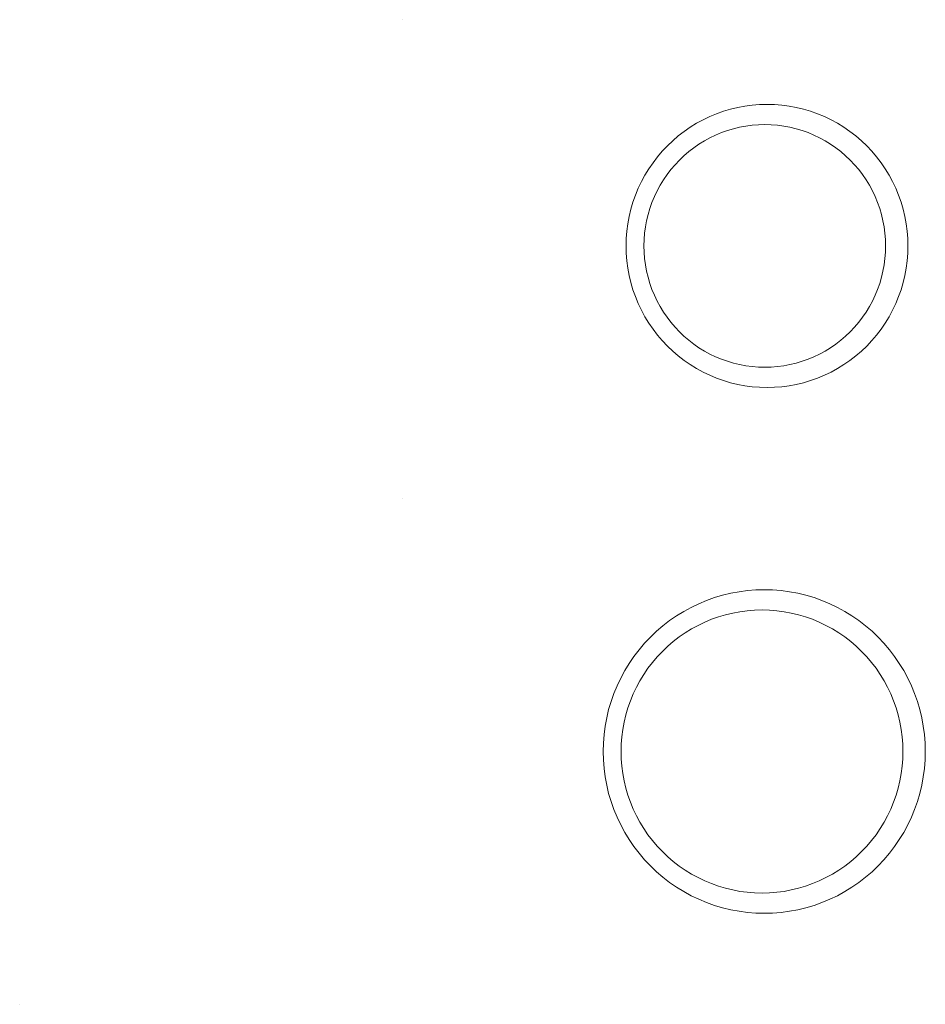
# Model space of a CAD drawing. Extents: x 648 to 671, y -252 to -28.
# Tile 1 of 2: x 648 to 671, y -252 to -228. Entities that reach past the tile are written whole.
import ezdxf

# ---------------------------------------------------------------- set-up
doc = ezdxf.new("R2010")
doc.units = 0
doc.header["$LTSCALE"] = 33
doc.header["$MEASUREMENT"] = 0
doc.layers.get('0').update_dxf_attribs({"lineweight": 0})

msp = doc.modelspace()

# ---------------------------------------------------------------- linework, layer by layer
at = {"color": 7, "linetype": 'Continuous', "lineweight": 0}
for p, q in [((657.867, -228.157, 48.1), (657.867, -228.157, 48.1)), ((657.867, -228.157, 48.1), (657.867, -228.157, 48.1)), ((657.867, -240, 48.1), (657.867, -240, 48.1))]:
    msp.add_line(p, q, dxfattribs=at)
at = {"color": 7, "linetype": 'Continuous', "lineweight": 0, "extrusion": (-1, 0, 0)}
msp.add_line((648.407, -252.5, 48.1), (648.407, -252.5, 48.1), dxfattribs=at)
at = {"color": 7, "linetype": 'Continuous', "lineweight": 0, "elevation": 45.99, "flags": 128}
for points in [[(670.374, -233.75), (670.369, -233.567), (670.355, -233.384), (670.331, -233.202), (670.298, -233.022), (670.255, -232.844), (670.203, -232.668), (670.142, -232.496), (670.073, -232.326), (669.994, -232.161), (669.907, -232), (669.812, -231.844), (669.708, -231.693), (669.597, -231.547), (669.479, -231.408), (669.353, -231.275), (669.221, -231.149), (669.082, -231.03), (668.937, -230.918), (668.787, -230.815), (668.631, -230.719), (668.471, -230.631), (668.306, -230.553), (668.138, -230.482), (667.966, -230.421), (667.791, -230.369), (667.613, -230.326), (667.434, -230.293), (667.253, -230.269), (667.071, -230.255), (666.889, -230.25), (666.706, -230.255), (666.524, -230.269), (666.343, -230.293), (666.164, -230.326), (665.986, -230.369), (665.812, -230.421), (665.64, -230.482), (665.471, -230.553), (665.306, -230.631), (665.146, -230.719), (664.99, -230.815), (664.84, -230.918), (664.695, -231.03), (664.556, -231.149), (664.424, -231.275), (664.298, -231.408), (664.18, -231.547), (664.069, -231.693), (663.965, -231.844), (663.87, -232), (663.783, -232.161), (663.704, -232.326), (663.635, -232.496), (663.574, -232.668), (663.522, -232.844), (663.479, -233.022), (663.446, -233.202), (663.422, -233.384), (663.408, -233.567), (663.403, -233.75), (663.408, -233.933), (663.422, -234.116), (663.446, -234.297), (663.479, -234.478), (663.522, -234.656), (663.574, -234.832), (663.635, -235.004), (663.704, -235.174), (663.783, -235.339), (663.87, -235.5), (663.965, -235.656), (664.069, -235.807), (664.18, -235.953), (664.298, -236.092), (664.424, -236.225), (664.556, -236.351), (664.695, -236.47), (664.84, -236.582), (664.99, -236.685), (665.146, -236.781), (665.306, -236.868), (665.471, -236.947), (665.64, -237.017), (665.812, -237.079), (665.986, -237.131), (666.164, -237.173), (666.343, -237.207), (666.524, -237.231), (666.706, -237.245), (666.889, -237.25), (667.071, -237.245), (667.253, -237.231), (667.434, -237.207), (667.613, -237.173), (667.791, -237.131), (667.966, -237.079), (668.138, -237.017), (668.306, -236.947), (668.471, -236.868), (668.631, -236.781), (668.787, -236.685), (668.937, -236.582), (669.082, -236.47), (669.221, -236.351), (669.353, -236.225), (669.479, -236.092), (669.597, -235.953), (669.708, -235.807), (669.812, -235.656), (669.907, -235.5), (669.994, -235.339), (670.073, -235.174), (670.142, -235.004), (670.203, -234.832), (670.255, -234.656), (670.298, -234.478), (670.331, -234.297), (670.355, -234.116), (670.369, -233.933)], [(670.803, -246.25), (670.798, -246.041), (670.781, -245.832), (670.754, -245.624), (670.716, -245.418), (670.667, -245.215), (670.608, -245.014), (670.539, -244.816), (670.459, -244.623), (670.369, -244.434), (670.269, -244.25), (670.16, -244.071), (670.042, -243.899), (669.915, -243.733), (669.78, -243.573), (669.636, -243.422), (669.485, -243.277), (669.327, -243.141), (669.161, -243.014), (668.989, -242.895), (668.811, -242.786), (668.628, -242.686), (668.44, -242.596), (668.247, -242.516), (668.051, -242.446), (667.851, -242.386), (667.648, -242.337), (667.443, -242.299), (667.236, -242.272), (667.028, -242.255), (666.82, -242.25), (666.611, -242.255), (666.403, -242.272), (666.197, -242.299), (665.992, -242.337), (665.789, -242.386), (665.589, -242.446), (665.392, -242.516), (665.2, -242.596), (665.011, -242.686), (664.828, -242.786), (664.65, -242.895), (664.478, -243.014), (664.313, -243.141), (664.154, -243.277), (664.003, -243.422), (663.86, -243.573), (663.724, -243.733), (663.597, -243.899), (663.479, -244.071), (663.37, -244.25), (663.271, -244.434), (663.181, -244.623), (663.101, -244.816), (663.031, -245.014), (662.972, -245.215), (662.924, -245.418), (662.886, -245.624), (662.858, -245.832), (662.842, -246.041), (662.836, -246.25), (662.842, -246.459), (662.858, -246.668), (662.886, -246.876), (662.924, -247.082), (662.972, -247.285), (663.031, -247.486), (663.101, -247.683), (663.181, -247.877), (663.271, -248.066), (663.37, -248.25), (663.479, -248.429), (663.597, -248.601), (663.724, -248.767), (663.86, -248.926), (664.003, -249.078), (664.154, -249.223), (664.313, -249.359), (664.478, -249.486), (664.65, -249.605), (664.828, -249.714), (665.011, -249.814), (665.2, -249.904), (665.392, -249.984), (665.589, -250.054), (665.789, -250.114), (665.992, -250.163), (666.197, -250.201), (666.403, -250.228), (666.611, -250.244), (666.82, -250.25), (667.028, -250.244), (667.236, -250.228), (667.443, -250.201), (667.648, -250.163), (667.851, -250.114), (668.051, -250.054), (668.247, -249.984), (668.44, -249.904), (668.628, -249.814), (668.811, -249.714), (668.989, -249.605), (669.161, -249.486), (669.327, -249.359), (669.485, -249.223), (669.636, -249.078), (669.78, -248.926), (669.915, -248.767), (670.042, -248.601), (670.16, -248.429), (670.269, -248.25), (670.369, -248.066), (670.459, -247.877), (670.539, -247.683), (670.608, -247.486), (670.667, -247.285), (670.716, -247.082), (670.754, -246.876), (670.781, -246.668), (670.798, -246.459)]]:
    msp.add_lwpolyline(points, close=True, dxfattribs=at)
at = {"color": 255, "linetype": 'Continuous', "lineweight": 0, "elevation": 47.99, "flags": 128}
for points in [[(669.821, -233.75), (669.817, -233.593), (669.804, -233.436), (669.784, -233.281), (669.755, -233.126), (669.719, -232.973), (669.675, -232.823), (669.622, -232.675), (669.562, -232.53), (669.495, -232.388), (669.421, -232.25), (669.339, -232.116), (669.25, -231.987), (669.155, -231.862), (669.053, -231.743), (668.946, -231.629), (668.832, -231.521), (668.713, -231.419), (668.589, -231.323), (668.46, -231.234), (668.327, -231.152), (668.19, -231.077), (668.048, -231.009), (667.904, -230.949), (667.756, -230.897), (667.606, -230.852), (667.454, -230.816), (667.301, -230.787), (667.146, -230.766), (666.99, -230.754), (666.833, -230.75), (666.677, -230.754), (666.521, -230.766), (666.366, -230.787), (666.212, -230.816), (666.06, -230.852), (665.91, -230.897), (665.763, -230.949), (665.618, -231.009), (665.477, -231.077), (665.34, -231.152), (665.206, -231.234), (665.077, -231.323), (664.953, -231.419), (664.834, -231.521), (664.721, -231.629), (664.613, -231.743), (664.512, -231.862), (664.416, -231.987), (664.328, -232.116), (664.246, -232.25), (664.171, -232.388), (664.104, -232.53), (664.044, -232.675), (663.992, -232.823), (663.948, -232.973), (663.911, -233.126), (663.883, -233.281), (663.862, -233.436), (663.85, -233.593), (663.846, -233.75), (663.85, -233.907), (663.862, -234.064), (663.883, -234.219), (663.911, -234.374), (663.948, -234.526), (663.992, -234.677), (664.044, -234.825), (664.104, -234.97), (664.171, -235.112), (664.246, -235.25), (664.328, -235.384), (664.416, -235.513), (664.512, -235.638), (664.613, -235.757), (664.721, -235.871), (664.834, -235.979), (664.953, -236.081), (665.077, -236.177), (665.206, -236.266), (665.34, -236.348), (665.477, -236.423), (665.618, -236.491), (665.763, -236.551), (665.91, -236.603), (666.06, -236.648), (666.212, -236.684), (666.366, -236.713), (666.521, -236.734), (666.677, -236.746), (666.833, -236.75), (666.99, -236.746), (667.146, -236.734), (667.301, -236.713), (667.454, -236.684), (667.606, -236.648), (667.756, -236.603), (667.904, -236.551), (668.048, -236.491), (668.19, -236.423), (668.327, -236.348), (668.46, -236.266), (668.589, -236.177), (668.713, -236.081), (668.832, -235.979), (668.946, -235.871), (669.053, -235.757), (669.155, -235.638), (669.25, -235.513), (669.339, -235.384), (669.421, -235.25), (669.495, -235.112), (669.562, -234.97), (669.622, -234.825), (669.675, -234.677), (669.719, -234.526), (669.755, -234.374), (669.784, -234.219), (669.804, -234.064), (669.817, -233.907)], [(670.25, -246.25), (670.245, -246.067), (670.231, -245.884), (670.207, -245.702), (670.174, -245.522), (670.131, -245.344), (670.079, -245.168), (670.018, -244.996), (669.949, -244.826), (669.87, -244.661), (669.783, -244.5), (669.688, -244.344), (669.584, -244.193), (669.473, -244.047), (669.355, -243.908), (669.229, -243.775), (669.097, -243.649), (668.958, -243.53), (668.813, -243.418), (668.663, -243.315), (668.507, -243.219), (668.347, -243.131), (668.182, -243.053), (668.014, -242.982), (667.842, -242.921), (667.667, -242.869), (667.489, -242.826), (667.31, -242.793), (667.129, -242.769), (666.947, -242.755), (666.765, -242.75), (666.582, -242.755), (666.4, -242.769), (666.219, -242.793), (666.04, -242.826), (665.862, -242.869), (665.687, -242.921), (665.515, -242.982), (665.347, -243.053), (665.182, -243.131), (665.022, -243.219), (664.866, -243.315), (664.716, -243.418), (664.571, -243.53), (664.432, -243.649), (664.3, -243.775), (664.174, -243.908), (664.056, -244.047), (663.945, -244.193), (663.841, -244.344), (663.746, -244.5), (663.659, -244.661), (663.58, -244.826), (663.511, -244.996), (663.45, -245.168), (663.398, -245.344), (663.355, -245.522), (663.322, -245.702), (663.298, -245.884), (663.284, -246.067), (663.279, -246.25), (663.284, -246.433), (663.298, -246.616), (663.322, -246.797), (663.355, -246.978), (663.398, -247.156), (663.45, -247.332), (663.511, -247.504), (663.58, -247.674), (663.659, -247.839), (663.746, -248), (663.841, -248.156), (663.945, -248.307), (664.056, -248.453), (664.174, -248.592), (664.3, -248.725), (664.432, -248.851), (664.571, -248.97), (664.716, -249.082), (664.866, -249.185), (665.022, -249.281), (665.182, -249.368), (665.347, -249.447), (665.515, -249.517), (665.687, -249.579), (665.862, -249.631), (666.04, -249.673), (666.219, -249.707), (666.4, -249.731), (666.582, -249.745), (666.765, -249.75), (666.947, -249.745), (667.129, -249.731), (667.31, -249.707), (667.489, -249.673), (667.667, -249.631), (667.842, -249.579), (668.014, -249.517), (668.182, -249.447), (668.347, -249.368), (668.507, -249.281), (668.663, -249.185), (668.813, -249.082), (668.958, -248.97), (669.097, -248.851), (669.229, -248.725), (669.355, -248.592), (669.473, -248.453), (669.584, -248.307), (669.688, -248.156), (669.783, -248), (669.87, -247.839), (669.949, -247.674), (670.018, -247.504), (670.079, -247.332), (670.131, -247.156), (670.174, -246.978), (670.207, -246.797), (670.231, -246.616), (670.245, -246.433)]]:
    msp.add_lwpolyline(points, close=True, dxfattribs=at)

doc.saveas('drawing.dxf')
